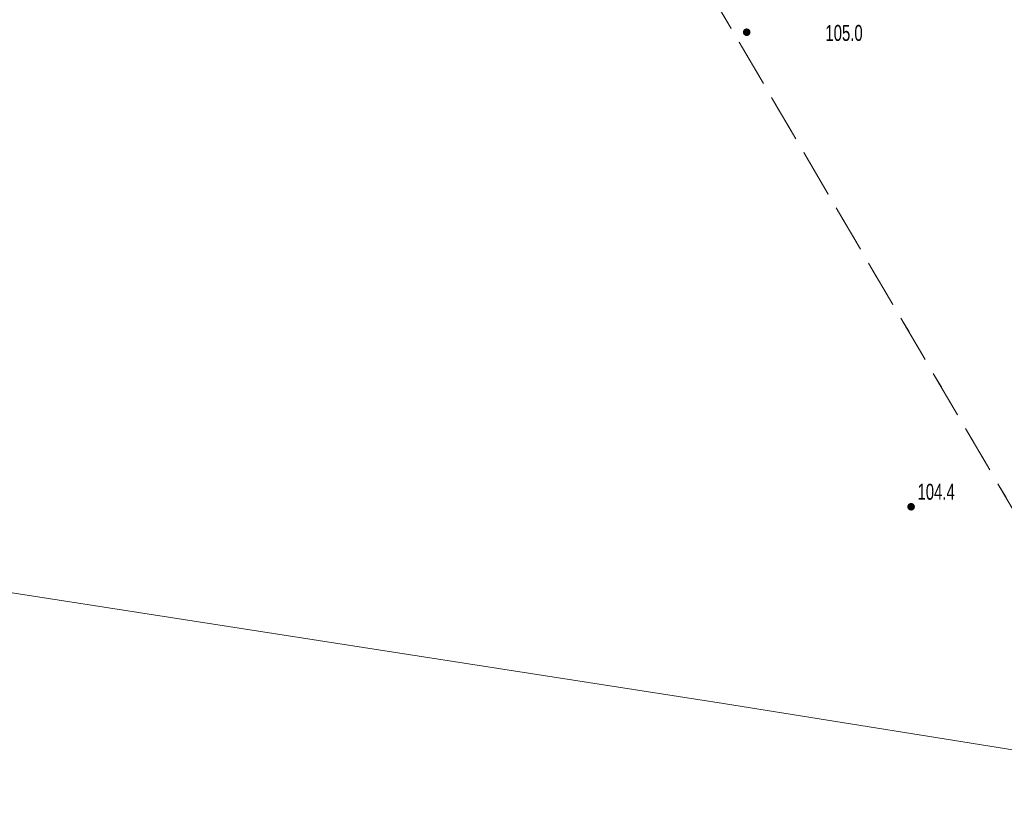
# Model space of a CAD drawing. Header units: inches. Extents: x 6497603 to 6502483, y 5925790 to 5934357.
# Tile 101 of 256: x 6500895 to 6500942, y 5926163 to 5926201. Entities that reach past the tile are written whole.
import ezdxf

# ---------------------------------------------------------------- set-up
doc = ezdxf.new("R2010")
doc.units = ezdxf.units.IN
doc.header["$MEASUREMENT"] = 0
doc.linetypes.add('egkk-1000', pattern=[3, 2.25, -0.75])
doc.linetypes.add('egug-1000', pattern=[1.5, 0.75, -0.75])
for name, color, linetype in [('217-kontur klasyfikacyjny', 7, 'Continuous'), ('218-kontur użytku gruntowego', 7, 'Continuous'), ('pikieta naturalna', 7, 'Continuous'), ('pikieta naturalna-Atr2', 7, 'Continuous'), ('przewód telekomunikacyjny podziemny', 7, 'Continuous')]:
    doc.layers.add(name, color=color, linetype=linetype)
doc.styles.get("Standard").update_dxf_attribs({"font": 'arial.ttf'})

# ---------------------------------------------------------------- blocks, each defined once
blk = doc.blocks.new('PW01')
at = {"linetype": 'Continuous', "lineweight": 13}
h = blk.add_hatch(color=0, dxfattribs=at)
edge = h.paths.add_edge_path()
edge.add_arc((0, 0), 0.18, 0, 360)

msp = doc.modelspace()

# ---------------------------------------------------------------- linework, layer by layer
at = {"layer": '217-kontur klasyfikacyjny', "color": 3, "linetype": 'egkk-1000', "lineweight": 18, "flags": 128}
msp.add_lwpolyline([(6500857.86, 5926321.44), (6500950.13, 5926163.93)], dxfattribs=at)
at = {"layer": '218-kontur użytku gruntowego', "color": 3, "linetype": 'egug-1000', "lineweight": 18, "flags": 128}
msp.add_lwpolyline([(6500857.86, 5926321.44), (6500950.13, 5926163.93)], dxfattribs=at)
at = {"layer": 'przewód telekomunikacyjny podziemny', "color": 30, "linetype": 'Continuous', "lineweight": 18, "flags": 128}
msp.add_lwpolyline([(6500466.55, 5926240.39), (6500469.82, 5926241.19), (6500475.7, 5926243.08), (6500476.76, 5926243.47), (6500480.95, 5926244.01), (6500504.11, 5926236.72), (6500522.5, 5926232.97), (6500598.23, 5926219.99), (6500628.28, 5926212.31), (6500742.22, 5926197.51), (6500792.33, 5926189.94), (6500928.39, 5926168.76), (6500959.62, 5926163.76), (6500990.22, 5926157.55), (6501016.6, 5926147.54), (6501018.6, 5926150.55), (6501025.22, 5926158)], dxfattribs=at)

# ---------------------------------------------------------------- block references
at = {"layer": 'pikieta naturalna', "color": 7, "linetype": 'Continuous', "lineweight": 13}
for p in [(6500929.48, 5926200.25), (6500937.19, 5926177.99)]:
    msp.add_blockref('PW01', p, dxfattribs=at)

# ---------------------------------------------------------------- texts
at = {"layer": 'pikieta naturalna-Atr2', "color": 7, "width": 0.667}
for s, p in [('105.0', (6500933.17, 5926199.84)), ('104.4', (6500937.49, 5926178.32))]:
    msp.add_text(s, height=0.75, dxfattribs=at).set_placement(p)

doc.saveas('drawing.dxf')
